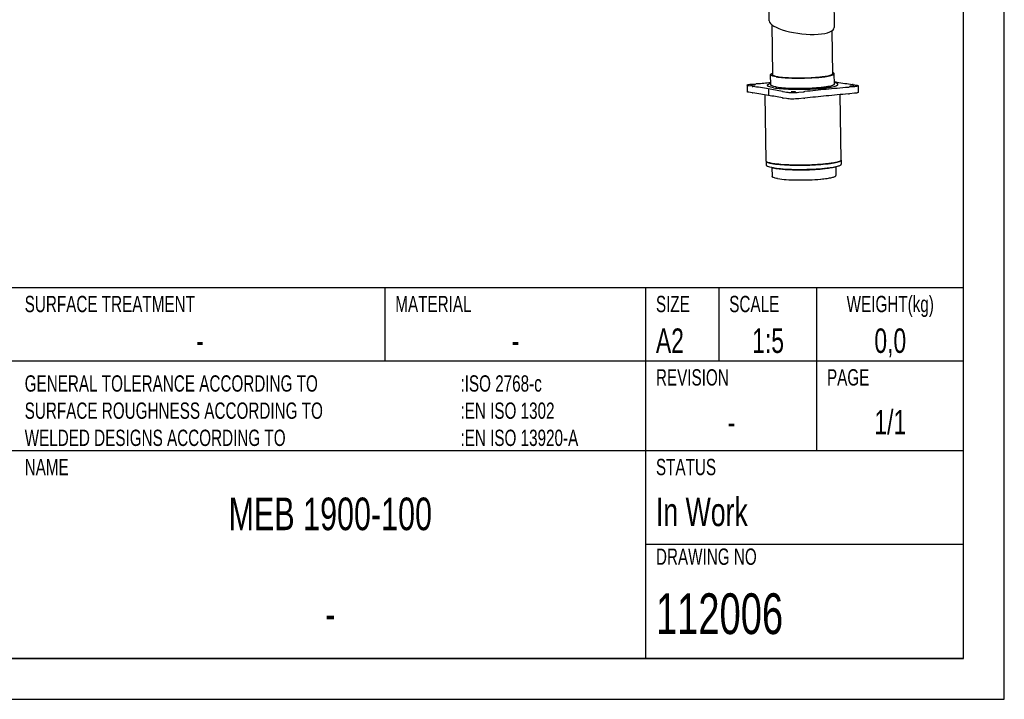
# Model space of a CAD drawing. Extents: x 0 to 594, y 0 to 420.
# Tile 9 of 14: x 473 to 594, y 0 to 83. Entities that reach past the tile are written whole.
import ezdxf

# ---------------------------------------------------------------- set-up
doc = ezdxf.new("R2010")
doc.units = 0
doc.header["$LTSCALE"] = 32.67
doc.layers.get('0').update_dxf_attribs({"linetype": 'CONTINUOUS'})
for name, color, linetype in [('100002_DXF_CONTINUOUS_LINE', 7, 'CONTINUOUS'), ('100249_DXF_CONTINUOUS_LINE', 7, 'CONTINUOUS'), ('100252_DXF_CONTINUOUS_LINE', 7, 'CONTINUOUS'), ('100935_DXF_CONTINUOUS_LINE', 7, 'CONTINUOUS'), ('100940_DXF_CONTINUOUS_LINE', 7, 'CONTINUOUS'), ('100945_DXF_CONTINUOUS_LINE', 7, 'CONTINUOUS'), ('112006_DXF_FORMAT', 7, 'CONTINUOUS')]:
    doc.layers.add(name, color=color, linetype=linetype)
doc.styles.add('TEXTSTYLE_2', font='txt', dxfattribs={"width": 0.7})

msp = doc.modelspace()

# ---------------------------------------------------------------- linework, layer by layer
at = {"layer": '100002_DXF_CONTINUOUS_LINE', "color": 7, "linetype": 'CONTINUOUS'}
for p, q in [((565.15, 83.26), (565.09, 87.54)), ((573.04, 87.65), (573.12, 82.43))]:
    msp.add_line(p, q, dxfattribs=at)
msp.add_ellipse((569.13, 82.84), major_axis=(3.98, -0.46), ratio=0.293808, start_param=-3.103442, end_param=0.038151, dxfattribs=at)
at = {"layer": '100249_DXF_CONTINUOUS_LINE', "color": 7, "linetype": 'CONTINUOUS'}
for p, q in [((565.45, 82.78), (565.54, 76.65)), ((572.83, 82.01), (572.9, 76.76))]:
    msp.add_line(p, q, dxfattribs=at)
at = {"layer": '100252_DXF_CONTINUOUS_LINE', "color": 7, "linetype": 'CONTINUOUS'}
for p, q in [((564.77, 66.04), (564.65, 74.16)), ((573.98, 66.17), (573.86, 74.19))]:
    msp.add_line(p, q, dxfattribs=at)
for points, knots in [([(564.77, 66.04), (564.77, 66.01), (564.82, 65.96), (564.89, 65.91), (565.03, 65.85), (565.25, 65.79), (565.46, 65.75), (565.57, 65.73)], [0, 0, 0, 0, 0.111834, 0.197861, 0.30822, 0.604498, 1, 1, 1, 1]), ([(573.98, 66.17), (573.98, 66.14), (573.93, 66.08), (573.84, 66.03), (573.69, 65.96), (573.44, 65.89), (573.05, 65.81), (572.58, 65.74), (571.79, 65.65), (570.69, 65.57), (569.29, 65.53), (567.91, 65.54), (566.66, 65.6), (565.9, 65.68), (565.57, 65.73)], [0, 0, 0, 0, 0.012598, 0.022553, 0.035411, 0.070053, 0.11628, 0.173152, 0.239352, 0.39312, 0.562557, 0.730941, 0.881661, 1, 1, 1, 1])]:
    msp.add_open_spline(points, degree=3, knots=knots, dxfattribs=at)
at = {"layer": '100935_DXF_CONTINUOUS_LINE', "color": 7, "linetype": 'CONTINUOUS'}
for p, q in [((565.32, 75.4), (565.31, 76.65)), ((573.16, 75.51), (573.13, 76.76)), ((573.3, 65.35), (573.31, 64.26)), ((565.47, 65.23), (565.49, 64.15))]:
    msp.add_line(p, q, dxfattribs=at)
for centre, radius, start, end in [((566.44, 69.26), 4.14, 257.9742, 258.0935), ((569.68, 83.39), 19.64, 275.1274, 275.2481)]:
    msp.add_arc(centre, radius, start, end, dxfattribs=at)
for points, knots in [([(565.31, 76.65), (565.31, 76.68), (565.36, 76.73), (565.44, 76.78), (565.5, 76.8), (565.54, 76.81)], [0, 0, 0, 0, 0.347872, 0.631352, 1, 1, 1, 1]), ([(565.99, 76.38), (565.89, 76.4), (565.72, 76.43), (565.53, 76.49), (565.41, 76.54), (565.35, 76.58), (565.31, 76.62), (565.31, 76.65)], [0, 0, 0, 0, 0.395687, 0.692008, 0.802326, 0.888286, 1, 1, 1, 1]), ([(565.54, 76.65), (565.54, 76.62), (565.57, 76.58), (565.64, 76.55), (565.74, 76.5), (565.93, 76.45), (566.09, 76.42), (566.18, 76.4)], [0, 0, 0, 0, 0.111834, 0.197868, 0.308218, 0.604502, 1, 1, 1, 1]), ([(565.99, 76.38), (566.27, 76.34), (566.92, 76.27), (567.97, 76.22), (569.15, 76.21), (570.34, 76.25), (571.28, 76.31), (571.94, 76.39), (572.35, 76.45), (572.67, 76.52), (572.89, 76.58), (573.02, 76.64), (573.09, 76.68), (573.13, 76.73), (573.13, 76.76)], [0, 0, 0, 0, 0.118364, 0.269119, 0.437538, 0.607, 0.760772, 0.826965, 0.883823, 0.930028, 0.964642, 0.977485, 0.987423, 1, 1, 1, 1]), ([(566.18, 76.4), (566.44, 76.36), (567.05, 76.3), (568.05, 76.25), (569.16, 76.24), (570.27, 76.27), (571.16, 76.34), (571.78, 76.41), (572.16, 76.47), (572.47, 76.53), (572.68, 76.59), (572.8, 76.64), (572.86, 76.68), (572.9, 76.73), (572.9, 76.76)], [0, 0, 0, 0, 0.118339, 0.269059, 0.437443, 0.60688, 0.760648, 0.826848, 0.88372, 0.929947, 0.964589, 0.977447, 0.987402, 1, 1, 1, 1]), ([(573.13, 76.76), (573.13, 76.79), (573.08, 76.84), (573, 76.89), (572.94, 76.91), (572.9, 76.92)], [0, 0, 0, 0, 0.347922, 0.631384, 1, 1, 1, 1]), ([(564.9, 75.33), (564.9, 75.35), (564.93, 75.4), (565.02, 75.46), (565.15, 75.51), (565.26, 75.55), (565.32, 75.56)], [0, 0, 0, 0, 0.131115, 0.330121, 0.618418, 1, 1, 1, 1]), ([(565.66, 75.03), (565.55, 75.05), (565.36, 75.09), (565.15, 75.15), (565.02, 75.2), (564.95, 75.25), (564.9, 75.3), (564.9, 75.33)], [0, 0, 0, 0, 0.395875, 0.692233, 0.802514, 0.888407, 1, 1, 1, 1]), ([(566, 75.14), (565.91, 75.15), (565.73, 75.19), (565.54, 75.24), (565.43, 75.29), (565.36, 75.33), (565.32, 75.37), (565.32, 75.4)], [0, 0, 0, 0, 0.395687, 0.692008, 0.802326, 0.888286, 1, 1, 1, 1]), ([(565.66, 75.03), (565.97, 74.98), (566.69, 74.91), (567.86, 74.85), (569.17, 74.84), (570.48, 74.88), (571.52, 74.96), (572.26, 75.04), (572.71, 75.11), (573.07, 75.19), (573.31, 75.25), (573.45, 75.32), (573.53, 75.36), (573.58, 75.42), (573.58, 75.45)], [0, 0, 0, 0, 0.118389, 0.269179, 0.437634, 0.607121, 0.760897, 0.827083, 0.883926, 0.93011, 0.964696, 0.977522, 0.987445, 1, 1, 1, 1]), ([(566, 75.14), (566.29, 75.09), (566.93, 75.02), (567.99, 74.97), (569.17, 74.96), (570.36, 75), (571.3, 75.07), (571.96, 75.14), (572.37, 75.21), (572.7, 75.27), (572.91, 75.34), (573.04, 75.39), (573.11, 75.44), (573.16, 75.48), (573.16, 75.51)], [0, 0, 0, 0, 0.118364, 0.269119, 0.437538, 0.607, 0.760772, 0.826965, 0.883823, 0.930028, 0.964642, 0.977485, 0.987423, 1, 1, 1, 1]), ([(573.58, 75.45), (573.58, 75.47), (573.54, 75.52), (573.46, 75.58), (573.32, 75.63), (573.21, 75.66), (573.15, 75.67)], [0, 0, 0, 0, 0.13111, 0.330116, 0.618418, 1, 1, 1, 1]), ([(572.28, 65.16), (572.48, 65.19), (572.85, 65.24), (573.21, 65.32), (573.36, 65.36)], [0, 0, 0, 0, 0.571376, 1, 1, 1, 1]), ([(565.58, 65.21), (565.56, 65.21), (565.51, 65.23), (565.45, 65.24), (565.41, 65.25)], [0, 0, 0, 0, 0.265368, 1, 1, 1, 1]), ([(566.17, 63.89), (566.07, 63.9), (565.9, 63.94), (565.71, 63.99), (565.59, 64.04), (565.53, 64.08), (565.49, 64.12), (565.49, 64.15)], [0, 0, 0, 0, 0.395309, 0.691557, 0.80195, 0.888043, 1, 1, 1, 1]), ([(565.8, 65.17), (565.78, 65.17), (565.71, 65.18), (565.64, 65.2), (565.58, 65.21)], [0, 0, 0, 0, 0.263682, 1, 1, 1, 1]), ([(565.8, 65.17), (565.85, 65.16), (566.08, 65.12), (566.32, 65.1), (566.5, 65.08)], [0, 0, 0, 0, 0.224222, 1, 1, 1, 1]), ([(566.5, 65.08), (566.95, 65.04), (567.91, 64.98), (569.39, 64.97), (570.87, 65.03), (571.83, 65.11), (572.28, 65.16)], [0, 0, 0, 0, 0.232747, 0.5, 0.767253, 1, 1, 1, 1]), ([(566.78, 65.05), (567.18, 65.01), (568.05, 64.97), (569.39, 64.96), (570.73, 65), (571.59, 65.08), (572, 65.13)], [0, 0, 0, 0, 0.232747, 0.5, 0.767253, 1, 1, 1, 1]), ([(571.48, 63.82), (571.73, 63.85), (572.09, 63.89), (572.54, 63.96), (572.81, 64.01), (573.02, 64.07), (573.17, 64.13), (573.27, 64.18), (573.31, 64.24), (573.31, 64.26)], [0, 0, 0, 0, 0.399267, 0.565858, 0.707028, 0.820918, 0.90648, 0.96426, 1, 1, 1, 1]), ([(566.17, 63.89), (566.52, 63.83), (567.32, 63.75), (568.62, 63.71), (570.02, 63.73), (570.98, 63.78), (571.44, 63.82)], [0, 0, 0, 0, 0.19972, 0.457481, 0.737341, 1, 1, 1, 1])]:
    msp.add_open_spline(points, degree=3, knots=knots, dxfattribs=at)
at = {"layer": '100940_DXF_CONTINUOUS_LINE', "color": 7, "linetype": 'CONTINUOUS'}
for p, q in [((564.77, 66.04), (564.78, 65.53)), ((573.98, 66.17), (573.98, 65.66)), ((566.5, 65.11), (566.51, 65.11))]:
    msp.add_line(p, q, dxfattribs=at)
for centre, radius, start, end in [((566.62, 72), 6.36, 259.5992, 260.5026), ((566.81, 73.13), 7.5, 260.5006, 261.3098), ((566.89, 73.06), 7.95, 260.5126, 262.1485), ((567.13, 74.74), 9.65, 262.087, 262.2276)]:
    msp.add_arc(centre, radius, start, end, dxfattribs=at)
msp.add_open_spline([(564.77, 66.02), (564.77, 66.03), (564.77, 66.03), (564.77, 66.04)], degree=3, dxfattribs=at)
for points, knots in [([(565.47, 65.75), (565.3, 65.78), (565.08, 65.83), (564.85, 65.93), (564.78, 65.99), (564.77, 66.02)], [0, 0, 0, 0, 0.674947, 0.87697, 1, 1, 1, 1]), ([(565.58, 65.22), (565.46, 65.24), (565.26, 65.28), (565.03, 65.34), (564.9, 65.4), (564.82, 65.44), (564.78, 65.5), (564.78, 65.53)], [0, 0, 0, 0, 0.395496, 0.691783, 0.802139, 0.888166, 1, 1, 1, 1]), ([(565.67, 65.71), (566.01, 65.66), (566.78, 65.59), (568.03, 65.53), (569.4, 65.53), (570.77, 65.57), (571.85, 65.65), (572.62, 65.74), (573.08, 65.82), (573.45, 65.89), (573.7, 65.97), (573.85, 66.03), (573.93, 66.08), (573.98, 66.14), (573.98, 66.17)], [0, 0, 0, 0, 0.122347, 0.275058, 0.443656, 0.612017, 0.764038, 0.829317, 0.885337, 0.930846, 0.964959, 0.977636, 0.987471, 1, 1, 1, 1]), ([(572.27, 65.19), (572.51, 65.22), (572.85, 65.26), (573.27, 65.34), (573.52, 65.4), (573.72, 65.46), (573.86, 65.52), (573.95, 65.58), (573.98, 65.64), (573.98, 65.66)], [0, 0, 0, 0, 0.400829, 0.566265, 0.705858, 0.818335, 0.90321, 0.961642, 1, 1, 1, 1]), ([(565.83, 65.18), (565.88, 65.17), (566.1, 65.15), (566.33, 65.12), (566.5, 65.11)], [0, 0, 0, 0, 0.231035, 1, 1, 1, 1]), ([(566.51, 65.11), (566.96, 65.07), (567.92, 65.02), (569.39, 65.01), (570.86, 65.07), (571.82, 65.14), (572.27, 65.19)], [0, 0, 0, 0, 0.235424, 0.500209, 0.764886, 1, 1, 1, 1])]:
    msp.add_open_spline(points, degree=3, knots=knots, dxfattribs=at)
at = {"layer": '100945_DXF_CONTINUOUS_LINE', "color": 7, "linetype": 'CONTINUOUS'}
for p, q in [((562.42, 75.35), (562.43, 74.55)), ((563.03, 75.21), (562.61, 75.28)), ((562.9, 75.47), (563.51, 75.53)), ((575.59, 75.16), (574.97, 75.1)), ((575.45, 75.42), (575.87, 75.35)), ((576.06, 75.28), (576.07, 74.47)), ((563.05, 74.4), (562.62, 74.48)), ((565.03, 74.9), (565.04, 74.1)), ((566.83, 74.57), (567.26, 74.5)), ((567.27, 73.7), (566.85, 73.77)), ((568.77, 74.49), (569.39, 74.55)), ((569.4, 73.74), (568.78, 73.68)), ((575.6, 74.36), (574.98, 74.29))]:
    msp.add_line(p, q, dxfattribs=at)
for centre, radius, start, end in [((563.63, 78.8), 3.65, 260.531, 261.8354), ((551.28, -7.41), 83.45, 80.5205, 81.8484), ((564.54, 65.18), 10.4, 94.9857, 95.6325), ((541.85, 324.91), 250.32, 274.9911, 275.3791), ((596.2, -169.48), 245.49, 94.9891, 95.63), ((585.46, 147.25), 72.52, 260.23, 260.4748), ((587.2, 158.04), 83.45, 260.5205, 261.8484), ((573.95, 85.45), 10.4, 274.9857, 275.6325), ((574.85, 71.83), 3.65, 80.531, 81.8354), ((563.64, 78), 3.65, 260.531, 261.8354), ((551.3, -8.21), 83.45, 80.5205, 81.8484), ((554.14, 9.88), 65.92, 78.9616, 80.4919), ((554.71, 12.19), 62.76, 78.9231, 80.5305), ((567.29, 77.29), 2.75, 258.9413, 260.5153), ((567.3, 76.48), 2.75, 258.9413, 260.5153), ((568.49, 83.66), 9.15, 275.6185, 276.323), ((568.5, 82.85), 9.15, 275.6185, 276.323), ((592.79, -135.53), 211.38, 95.6136, 96.3269), ((593.32, -141.29), 216.36, 95.6218, 96.3187), ((596.21, -170.28), 245.49, 94.9891, 95.63), ((573.96, 84.65), 10.4, 274.9857, 275.6325)]:
    msp.add_arc(centre, radius, start, end, dxfattribs=at)
for points, knots in [([(562.42, 75.35), (562.42, 75.37), (562.47, 75.4), (562.56, 75.42), (562.71, 75.45), (562.83, 75.46), (562.9, 75.47)], [0, 0, 0, 0, 0.091628, 0.290677, 0.598556, 1, 1, 1, 1]), ([(562.61, 75.28), (562.56, 75.29), (562.5, 75.3), (562.44, 75.33), (562.42, 75.34), (562.42, 75.35)], [0, 0, 0, 0, 0.692024, 0.8881, 1, 1, 1, 1]), ([(562.91, 75.37), (562.91, 75.37), (562.93, 75.38), (562.96, 75.39), (563.02, 75.39), (563.11, 75.4), (563.22, 75.4), (563.31, 75.4), (563.35, 75.39)], [0, 0, 0, 0, 0.034284, 0.115196, 0.238428, 0.392422, 0.730679, 1, 1, 1, 1]), ([(562.95, 75.35), (562.94, 75.35), (562.93, 75.36), (562.91, 75.36), (562.91, 75.37)], [0, 0, 0, 0, 0.698887, 1, 1, 1, 1]), ([(563.39, 75.37), (563.39, 75.37), (563.37, 75.36), (563.34, 75.36), (563.29, 75.35), (563.2, 75.34), (563.08, 75.34), (562.99, 75.35), (562.95, 75.35)], [0, 0, 0, 0, 0.034284, 0.115196, 0.238428, 0.392422, 0.730679, 1, 1, 1, 1]), ([(563.35, 75.39), (563.36, 75.39), (563.37, 75.39), (563.39, 75.38), (563.39, 75.37)], [0, 0, 0, 0, 0.698887, 1, 1, 1, 1]), ([(575.09, 75.25), (575.09, 75.26), (575.11, 75.27), (575.14, 75.27), (575.2, 75.28), (575.29, 75.29), (575.4, 75.29), (575.49, 75.28), (575.53, 75.28)], [0, 0, 0, 0, 0.034284, 0.115196, 0.238428, 0.392422, 0.730679, 1, 1, 1, 1]), ([(575.13, 75.24), (575.12, 75.24), (575.11, 75.24), (575.09, 75.25), (575.09, 75.25)], [0, 0, 0, 0, 0.698887, 1, 1, 1, 1]), ([(575.57, 75.26), (575.57, 75.26), (575.55, 75.25), (575.52, 75.24), (575.46, 75.23), (575.37, 75.23), (575.26, 75.23), (575.17, 75.23), (575.13, 75.24)], [0, 0, 0, 0, 0.034284, 0.115196, 0.238428, 0.392422, 0.730679, 1, 1, 1, 1]), ([(575.53, 75.28), (575.54, 75.28), (575.55, 75.27), (575.57, 75.27), (575.57, 75.26)], [0, 0, 0, 0, 0.698887, 1, 1, 1, 1]), ([(576.06, 75.28), (576.06, 75.26), (576.01, 75.23), (575.92, 75.21), (575.77, 75.18), (575.65, 75.17), (575.59, 75.16)], [0, 0, 0, 0, 0.091628, 0.290677, 0.598556, 1, 1, 1, 1]), ([(575.87, 75.35), (575.92, 75.34), (575.98, 75.33), (576.04, 75.3), (576.06, 75.29), (576.06, 75.28)], [0, 0, 0, 0, 0.692024, 0.8881, 1, 1, 1, 1]), ([(562.62, 74.48), (562.57, 74.48), (562.51, 74.5), (562.45, 74.52), (562.43, 74.54), (562.43, 74.55)], [0, 0, 0, 0, 0.692024, 0.8881, 1, 1, 1, 1]), ([(567.26, 74.5), (567.36, 74.48), (567.59, 74.46), (568.09, 74.45), (568.5, 74.46), (568.77, 74.49)], [0, 0, 0, 0, 0.201131, 0.461224, 1, 1, 1, 1]), ([(567.85, 74.54), (567.85, 74.55), (567.87, 74.55), (567.9, 74.56), (567.96, 74.57), (568.05, 74.57), (568.16, 74.57), (568.25, 74.57), (568.29, 74.56)], [0, 0, 0, 0, 0.034284, 0.115196, 0.238428, 0.392422, 0.730679, 1, 1, 1, 1]), ([(567.89, 74.52), (567.88, 74.53), (567.87, 74.53), (567.85, 74.54), (567.85, 74.54)], [0, 0, 0, 0, 0.698887, 1, 1, 1, 1]), ([(568.33, 74.55), (568.33, 74.54), (568.31, 74.53), (568.28, 74.53), (568.22, 74.52), (568.13, 74.51), (568.02, 74.51), (567.93, 74.52), (567.89, 74.52)], [0, 0, 0, 0, 0.034284, 0.115196, 0.238428, 0.392422, 0.730679, 1, 1, 1, 1]), ([(568.29, 74.56), (568.3, 74.56), (568.31, 74.56), (568.33, 74.55), (568.33, 74.55)], [0, 0, 0, 0, 0.698887, 1, 1, 1, 1]), ([(576.07, 74.47), (576.07, 74.46), (576.02, 74.43), (575.93, 74.4), (575.78, 74.37), (575.66, 74.36), (575.6, 74.36)], [0, 0, 0, 0, 0.091628, 0.290677, 0.598556, 1, 1, 1, 1]), ([(568.78, 73.68), (568.51, 73.66), (568.1, 73.64), (567.6, 73.66), (567.37, 73.68), (567.27, 73.7)], [0, 0, 0, 0, 0.538776, 0.798869, 1, 1, 1, 1])]:
    msp.add_open_spline(points, degree=3, knots=knots, dxfattribs=at)
at = {"layer": '112006_DXF_FORMAT', "color": 7, "linetype": 'CONTINUOUS'}
for p, q in [((594, 0), (594, 420)), ((589, 5), (589, 415)), ((589, 50.5), (418.5, 50.5)), ((518, 41.5), (518, 50.5)), ((550, 5), (550, 50.5)), ((559, 41.5), (559, 50.5)), ((571, 30.5), (571, 50.5)), ((589, 5), (589, 50.5)), ((589, 41.5), (418.5, 41.5)), ((589, 30.5), (418.5, 30.5)), ((589, 19), (550, 19)), ((25, 5), (589, 5)), ((589, 5), (418.5, 5)), ((0, 0), (594, 0))]:
    msp.add_line(p, q, dxfattribs=at)

# ---------------------------------------------------------------- texts
at = {"color": 7, "linetype": 'CONTINUOUS', "style": 'TEXTSTYLE_2'}
for s, insert, char_height, width, attachment_point in [('WEIGHT(kg)', (580, 49.5), 2, 14, 2), ('SURFACE TREATMENT', (473.73, 49.5), 2, 23.8, 1), ('MATERIAL', (519.23, 49.5), 2, 11.2, 1), ('SIZE ', (551.23, 49.5), 2, 7, 1), ('SCALE', (560.23, 49.5), 2, 7, 1), ('A2 ', (551.23, 45.5), 3, 6.3, 1), ('1:5', (565, 45.5), 3, 6.3, 2), ('0,0', (580, 45.5), 3, 6.3, 2), ('-', (495.25, 45.5), 3, 2.1, 2), ('-', (534, 45.5), 3, 2.1, 2), ('REVISION', (551.23, 40.5), 2, 11.2, 1), ('PAGE', (572.23, 40.5), 2, 5.6, 1)]:
    msp.add_mtext(s, dxfattribs=dict(at, insert=insert, char_height=char_height, width=width, attachment_point=attachment_point))
at = {"layer": '112006_DXF_FORMAT', "color": 7, "linetype": 'CONTINUOUS', "style": 'TEXTSTYLE_2'}
for s, insert, char_height, width, attachment_point in [('GENERAL TOLERANCE ACCORDING TO\\PSURFACE ROUGHNESS ACCORDING TO\\PWELDED DESIGNS ACCORDING TO\\P ', (473.73, 39.75), 2, 42, 1), (':ISO 2768-c\\P:EN ISO 1302\\P:EN ISO 13920-A', (527.23, 39.75), 2, 21, 1), ('1/1', (580, 35.5), 3, 6.3, 2), ('- ', (560.5, 35.5), 3, 4.2, 2), ('NAME ', (473.73, 29.5), 2, 7, 1), ('STATUS ', (551.23, 29.5), 2, 9.8, 1), ('MEB 1900-100', (511.25, 24.75), 4, 33.6, 2), ('In Work  ', (551.23, 24.75), 3.5, 22.05, 1), ('DRAWING NO', (551.23, 18.5), 2, 14, 1), ('112006', (551.23, 13), 5, 21, 1), ('-', (511.25, 12.5), 4, 2.8, 2)]:
    msp.add_mtext(s, dxfattribs=dict(at, insert=insert, char_height=char_height, width=width, attachment_point=attachment_point))

doc.saveas('drawing.dxf')
